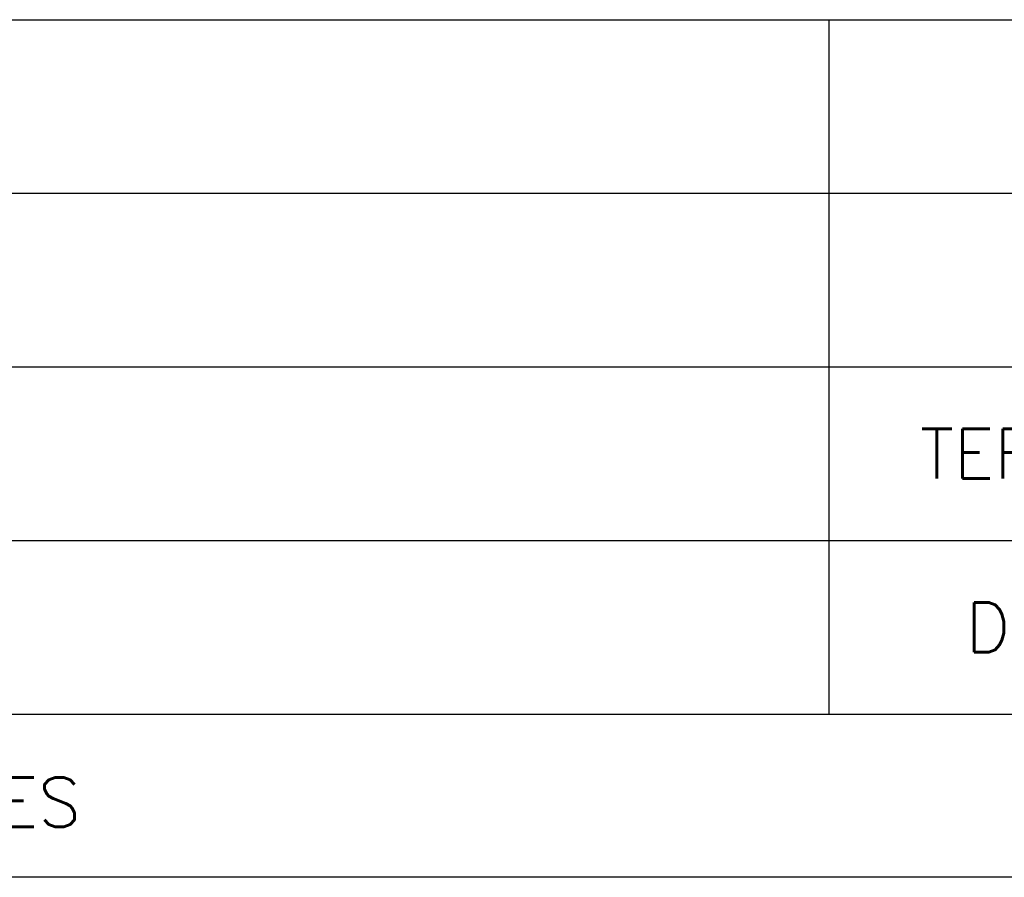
# Model space of a CAD drawing. Extents: x -1825 to 98, y 5678 to 6985.
# Tile 60 of 86: x 4 to 44, y 5794 to 5829. Entities that reach past the tile are written whole.
import ezdxf
from ezdxf.enums import TextEntityAlignment as Align

# ---------------------------------------------------------------- set-up
doc = ezdxf.new("R2010")
doc.units = 0
doc.header["$MEASUREMENT"] = 0
doc.layers.add('CARIMBO', color=7, linetype='CONTINUOUS')
doc.styles.add('ROMANS', font='romans.shx', dxfattribs={"height": 1.5})

msp = doc.modelspace()

# ---------------------------------------------------------------- linework, layer by layer
at = {"layer": 'CARIMBO', "color": 3}
for p, q in [((-87.167, 5828.607), (87.833, 5828.607)), ((-87.167, 5821.607), (87.833, 5821.607)), ((-87.167, 5814.607), (87.833, 5814.607))]:
    msp.add_line(p, q, dxfattribs=at)
at = {"layer": 'CARIMBO', "color": 4}
for p, q in [((36.833, 5800.607), (36.833, 5828.607)), ((-87.167, 5807.607), (87.833, 5807.607)), ((-87.167, 5800.607), (87.833, 5800.607))]:
    msp.add_line(p, q, dxfattribs=at)
at = {"layer": 'CARIMBO', "color": 6}
msp.add_line((87.833, 5794.024), (-87.167, 5794.024), dxfattribs=at)

# ---------------------------------------------------------------- texts
at = {"layer": 'CARIMBO', "color": 2, "style": 'ROMANS'}
for s, p in [('TEREZA', (45.333, 5811.107)), ('DES.', (45.333, 5804.107)), ('REVISÕES', (0.333, 5797.315))]:
    msp.add_text(s, height=2, dxfattribs=at).set_placement(p, align=Align.MIDDLE)

doc.saveas('drawing.dxf')
